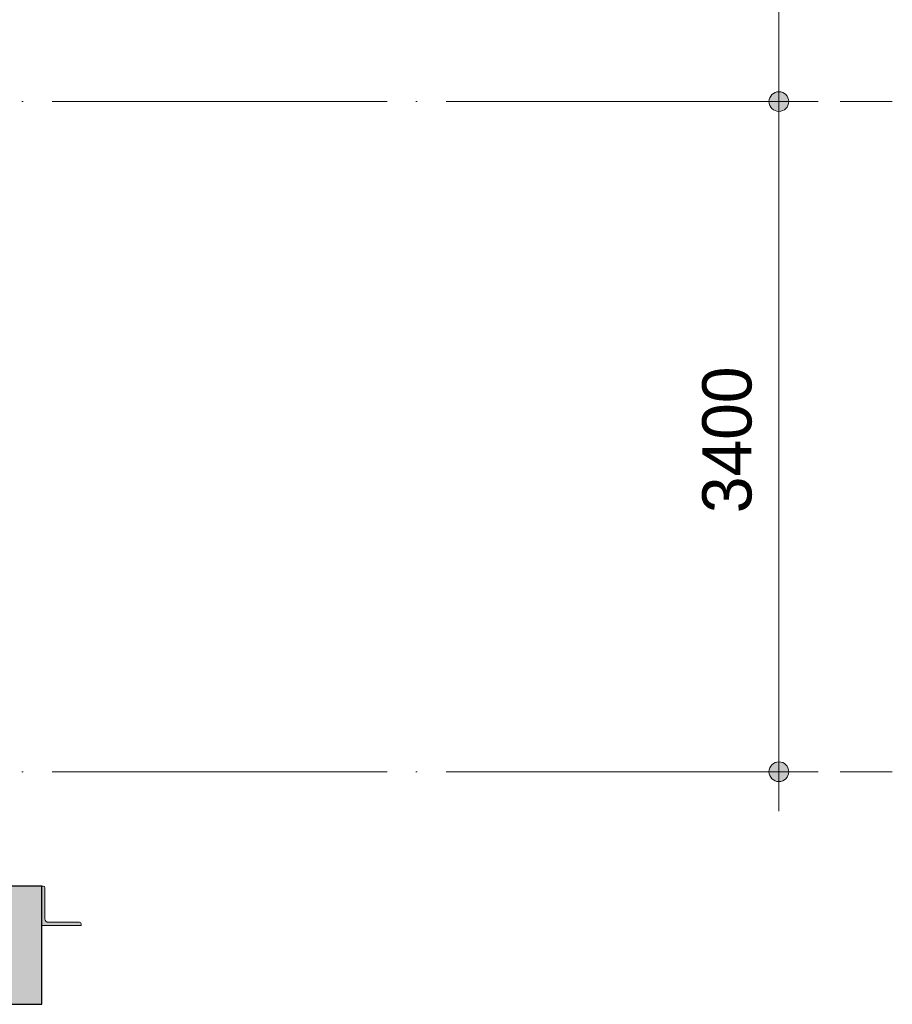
# Model space of a CAD drawing. Header units: millimetres. Extents: x 4517 to 474157, y -4632 to 9900.
# Tile 17 of 114: x 153970 to 158399, y -1180 to 3815. Entities that reach past the tile are written whole.
import ezdxf

# ---------------------------------------------------------------- set-up
doc = ezdxf.new("R2010")
doc.units = ezdxf.units.MM
doc.linetypes.add('WSP_stramienlijn', pattern=[2000, 1700, -150, 0, -150])
for name, color, linetype, lineweight in [('00_maatvoering', 8, 'Continuous', 13), ('00_maatvoering-100', 8, 'Continuous', 13), ('07_stramien - levels', 7, 'Continuous', 13), ('16_funderingsconstructies - voeten en balken -cut-', 3, 'Continuous', 25), ('28_hoofddraagconstructies - kolommen en liggers - staal', 1, 'Continuous', 13), ('28_hoofddraagconstructies - kolommen en liggers - staal -cut-', 2, 'Continuous', 13)]:
    doc.layers.add(name, color=color, linetype=linetype, lineweight=lineweight)
doc.layers.add('16_funderingsconstructies - voeten en balken', color=2, linetype='Continuous')
doc.styles.add('Revittext', font='txt', dxfattribs={"height": 250})
doc.dimstyles.new('WSP_25_-_transparant', dxfattribs={"dimscale": 304.8, "dimtxt": 252.223969, "dimasz": 1.312336, "dimexe": 0.656168, "dimexo": 0.0625, "dimgap": 0.213255, "dimtad": 1, "dimdec": 0, "dimzin": 0, "dimdsep": 46, "dimtxsty": 'Revittext', "dimblk1": 'DOTSMALL', "dimblk2": 'DOTSMALL', "dimsah": 1, "dimcen": 0.09, "dimdle": 0.656168, "dimazin": 0, "dimtfac": 1, "dimtdec": 4, "dimtix": 1, "dimtmove": 0, "dimatfit": 3, "dimfxl": 0.656168, "dimfxlon": 1, "dimtvp": 1, "dimtolj": 1, "dimtzin": 0, "dimarcsym": 2})

# ---------------------------------------------------------------- blocks, each defined once
blk = doc.blocks.new('DIMBLOCK44-as C')
at = {"layer": '00_maatvoering-100'}
h = blk.add_hatch(color=256, dxfattribs=at)
edge = h.paths.add_edge_path()
edge.add_arc((157822.8, 7180), 50, 0, 360)
h = blk.add_hatch(color=256, dxfattribs=at)
edge = h.paths.add_edge_path()
edge.add_arc((157822.8, 3400), 50, 0, 360)
for p, q in [((157822.8, 7380), (157822.8, 3400)), ((158022.8, 7180), (157622.8, 7180)), ((157822.8, 7180), (158022.8, 7180)), ((158022.8, 3400), (157622.8, 3400)), ((157822.8, 3400), (158022.8, 3400))]:
    blk.add_line(p, q, dxfattribs=at)
for centre in [(157822.8, 7180), (157822.8, 3400)]:
    blk.add_circle(centre, 50, dxfattribs=at)
at = {"layer": '00_maatvoering-100', "color": 0, "insert": (157434, 4902), "char_height": 250, "width": 931.288, "attachment_point": 1, "rotation": 90, "line_spacing_factor": 0.931288, "style": 'Revittext'}
blk.add_mtext('3780', dxfattribs=at)
blk = doc.blocks.new('_DotSmall')
at = {"color": 0, "linetype": 'ByBlock', "const_width": 0.5}
blk.add_lwpolyline([(-0.0625, 0, 1), (0.0625, 0, 1)], format="xyb", close=True, dxfattribs=at)
blk = doc.blocks.new('DIMBLOCK45-as C')
at = {"layer": '00_maatvoering-100'}
h = blk.add_hatch(color=256, dxfattribs=at)
edge = h.paths.add_edge_path()
edge.add_arc((157822.8, 3400), 50, 0, 360)
h = blk.add_hatch(color=256, dxfattribs=at)
edge = h.paths.add_edge_path()
edge.add_arc((157822.8, 0), 50, 0, 360)
for p, q in [((158022.8, 3400), (157622.8, 3400)), ((157822.8, 3400), (157822.8, -200)), ((157822.8, 3400), (158022.8, 3400)), ((158022.8, 0), (157622.8, 0)), ((157822.8, 0), (158022.8, 0))]:
    blk.add_line(p, q, dxfattribs=at)
for centre in [(157822.8, 3400), (157822.8, 0)]:
    blk.add_circle(centre, 50, dxfattribs=at)
at = {"layer": '00_maatvoering-100', "color": 0, "insert": (157434, 1312), "char_height": 250, "width": 931.288, "attachment_point": 1, "rotation": 90, "line_spacing_factor": 0.931288, "style": 'Revittext'}
blk.add_mtext('3400', dxfattribs=at)

msp = doc.modelspace()

# ---------------------------------------------------------------- hatches: boundary and pattern name
at = {"layer": '16_funderingsconstructies - voeten en balken'}
msp.add_hatch(color=90, dxfattribs=at).paths.add_polyline_path([(154082.3, -1180), (154082.3, -580), (153882.3, -580), (153882.3, -350), (153782.3, -350), (153782.3, -1180)])
at = {"layer": '28_hoofddraagconstructies - kolommen en liggers - staal'}
msp.add_hatch(color=256, dxfattribs=at).paths.add_polyline_path([(154082.3, -780), (154282.3, -780), (154282.3, -773), (154279.7, -766.6), (154273.3, -764), (154116.3, -764), (154103.6, -758.7), (154098.3, -746), (154098.3, -589), (154095.7, -582.6), (154089.3, -580), (154082.3, -580)])

# ---------------------------------------------------------------- linework, layer by layer
at = {"layer": '07_stramien - levels', "linetype": 'WSP_stramienlijn'}
for p, q in [((106132.2, 3400), (158398.7, 3400)), ((106132.2, 0), (158398.7, 0))]:
    msp.add_line(p, q, dxfattribs=at)
at = {"layer": '16_funderingsconstructies - voeten en balken -cut-', "color": 8}
for p, q in [((154082.3, -580), (153882.3, -580)), ((154082.3, -1180), (154082.3, -580)), ((153782.3, -1180), (154082.3, -1180))]:
    msp.add_line(p, q, dxfattribs=at)
at = {"layer": '28_hoofddraagconstructies - kolommen en liggers - staal -cut-'}
for p, q in [((154089.3, -580), (154082.3, -580)), ((154082.3, -580), (154082.3, -780)), ((154098.3, -746), (154098.3, -589)), ((154082.3, -780), (154282.3, -780)), ((154273.3, -764), (154116.3, -764)), ((154282.3, -780), (154282.3, -773))]:
    msp.add_line(p, q, dxfattribs=at)
for centre, radius, start, end in [((154089.3, -589), 9, 360, 90), ((154116.3, -746), 18, 180, 270), ((154273.3, -773), 9, 0, 90)]:
    msp.add_arc(centre, radius, start, end, dxfattribs=at)

# ---------------------------------------------------------------- dimensions: what is measured, and where the dimension line sits
at = {"layer": '00_maatvoering'}
for base, p1, p2, override, picture, middle in [((157822.8, 3400), (158022.8, 7180), (158022.8, 3400), {"dimpost": '<>', "dimfxl": 3780}, 'DIMBLOCK44-as C', (157630, 5290)), ((157822.8, 0), (158022.8, 3400), (158022.8, 0), {"dimpost": '<>', "dimfxl": 3400}, 'DIMBLOCK45-as C', (157630, 1700))]:
    dim = msp.add_linear_dim(base=base, p1=p1, p2=p2, angle=90, dimstyle='WSP_25_-_transparant', override=override, dxfattribs=at)
    dim.commit()
    dim.dimension.update_dxf_attribs({"geometry": picture, "text_midpoint": middle})

doc.saveas('drawing.dxf')
